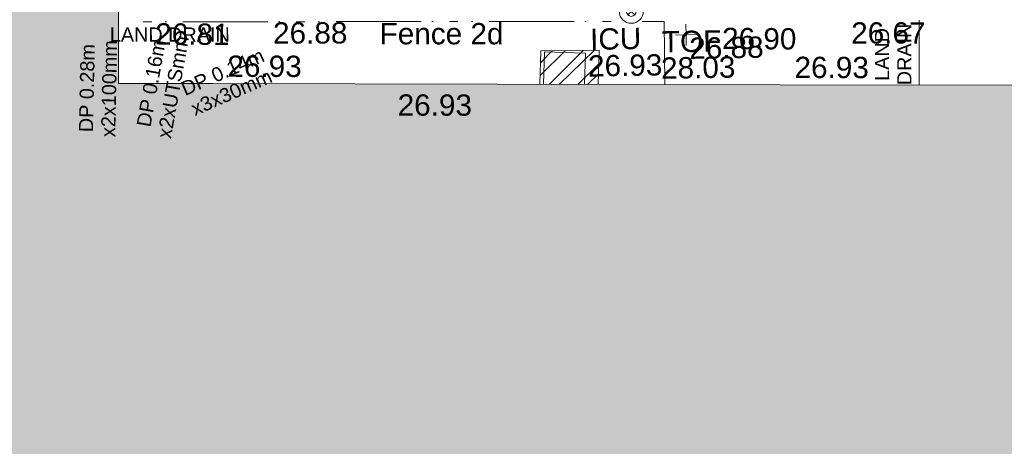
# Model space of a CAD drawing. Header units: millimetres. Extents: x -290717 to 520720, y -88450 to 287762.
# Tile 232 of 256: x 76546 to 93907, y -21134 to -13618. Entities that reach past the tile are written whole.
import ezdxf

# ---------------------------------------------------------------- set-up
doc = ezdxf.new("R2010")
doc.units = ezdxf.units.MM
for name, pattern in [('IMPORT-HIDDEN2 _3_', [4762.5, 3175, -1587.5]), ('IMPORT-UG_DRAINAGE_UNIDENTIFIED_QLB2 _2_', [2700, 1500, -300.0000000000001, 0, -250, 150, -300.0000000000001, 0, -200]), ('IMPORT-UG_ELEC_LV_QLB2 _2_', [2700, 1500, -300.0000000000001, 0, -250, 150, -300.0000000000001, 0, -200]), ('IMPORT-UG_ELEC_STREET LIGHTING_QLB2 _2_', [2700, 1500, -300.0000000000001, 0, -250, 150, -300.0000000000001, 0, -200])]:
    doc.linetypes.add(name, pattern=pattern)
for name, color, linetype, lineweight, true_color in [('00__TOPO__TOP_OF_FENCE_SYMBOL', 7, 'Continuous', 9, 0x666666), ('00_UAV_BUILDING_OUTLINE', 5, 'Continuous', 9, 0x0000ff), ('00_UAV_FENCE_2D', 7, 'Continuous', 9, 0x264c2f), ('00_UAV_LEVEL_SPOT', 7, 'Continuous', 9, 0x666666), ('00_UAV_SERV_IC', 5, 'Continuous', 9, 0x0000ff), ('00_UAV_TOP_OF_FENCE', 6, 'Continuous', 9, 0xff00ff), ('00_UAV_WALL', 7, 'Continuous', 9, 0x7c00a5), ('12333-PUM-2D-U-0001-C01 - Rev2_REVIT IMPORT_dwg', 7, 'Continuous', 9, 0x767676), ('A_RHA_Line', 7, 'Continuous', 9, 0x00a600), ('PUM-CHAMBER EXTENTS', 6, 'IMPORT-HIDDEN2 _3_', 9, 0xff00ff), ('PUM-ELECTRIC-LV-QLB2', 1, 'IMPORT-UG_ELEC_LV_QLB2 _2_', 9, 0xff0000), ('PUM-UNIDENTIFIED-QLB2', 150, 'IMPORT-UG_DRAINAGE_UNIDENTIFIED_QLB2 _2_', 9, 0x007fff)]:
    doc.layers.add(name, color=color, linetype=linetype, lineweight=lineweight, true_color=true_color)
doc.layers.add('A_RHA_Detail', color=7, linetype='Continuous', lineweight=9)
doc.styles.add('Arial_1', font='arial.ttf', dxfattribs={"height": 250})
doc.styles.add('Swis721 Lt BT_2', font='swissl.ttf', dxfattribs={"height": 375})

# ---------------------------------------------------------------- blocks, each defined once
blk = doc.blocks.new('12333-PUM-2D-U-0001-C01 - Rev2_REVIT IMPORT_dwg_MSL_Node_LineworkTOF-2077248-Site Location Plan Existing')
at = {"layer": '00__TOPO__TOP_OF_FENCE_SYMBOL', "color": 254, "true_color": 0xcccccc, "flags": 128}
for points in [[(165.3591892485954, 165.3591892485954), (0, 0), (-165.3591892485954, 165.3591892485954)], [(165.3591892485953, -165.3591892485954), (0, 0), (-165.3591892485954, -165.3591892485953)]]:
    blk.add_lwpolyline(points, dxfattribs=at)
at = {"layer": '00__TOPO__TOP_OF_FENCE_SYMBOL', "color": 254, "true_color": 0xcccccc}
for radius in [562.5594001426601, 233.853208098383]:
    blk.add_circle((0, 0), radius, dxfattribs=at)
blk = doc.blocks.new('12333-PUM-2D-U-0001-C01 - Rev2_REVIT IMPORT_dwg_UAV-2077255-Site Location Plan Existing')
at = {"layer": '00_UAV_LEVEL_SPOT', "color": 254, "true_color": 0xcccccc, "flags": 128}
for points in [[(500.0000000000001, 0), (0, 0), (0, 500.0000000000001)], [(0, -500.0000000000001), (0, 0), (-500.0000000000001, 0)]]:
    blk.add_lwpolyline(points, dxfattribs=at)
blk = doc.blocks.new('12333-PUM-2D-U-0001-C01 - Rev2_REVIT IMPORT_dwg_MGS62954_T2_Galway_ITM_3d_Rev1-2077680-Site Location Plan Existing')
at = {"layer": '00_UAV_SERV_IC', "color": 254, "true_color": 0xcccccc}
blk.add_line((533987471.6987049, 725539172.0603517), (533987497.7725, 725539743.3135002), dxfattribs=at)
at = {"layer": '00_UAV_SERV_IC', "color": 254, "true_color": 0xcccccc, "flags": 128}
blk.add_lwpolyline([(533987497.7725, 725539743.3135002), (533988220.7725, 725539710.3135002), (533988195.5590028, 725539157.9086946)], dxfattribs=at)
at = {"xscale": 0.375, "yscale": 0.375, "zscale": 0.375}
for name, p in [('12333-PUM-2D-U-0001-C01 - Rev2_REVIT IMPORT_dwg_MSL_Node_LineworkTOF-2077248-Site Location Plan Existing', (533989041.6297414, 725540430.1205008)), ('12333-PUM-2D-U-0001-C01 - Rev2_REVIT IMPORT_dwg_UAV-2077255-Site Location Plan Existing', (533990000, 725540000.0000001))]:
    blk.add_blockref(name, p, dxfattribs=at)
at = {"layer": '00_UAV_BUILDING_OUTLINE', "color": 251, "true_color": 0x666666, "char_height": 375, "width": 1495.902363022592, "attachment_point": 1, "line_spacing_factor": 1.005061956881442, "style": 'Swis721 Lt BT_2'}
for insert, rotation in [((533981907.4861498, 725539776.1663946), 358.87999528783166), ((533991905.5756339, 725539580.7011446), 358.8799952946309), ((533984896.8500317, 725539039.8381001), 358.87999528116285)]:
    blk.add_mtext('26.93', dxfattribs=dict(at, insert=insert, rotation=rotation))
at = {"layer": '00_UAV_FENCE_2D', "color": 251, "true_color": 0x666666, "insert": (533984600.5693158, 725540301.9634333), "char_height": 375, "width": 2545.408465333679, "attachment_point": 1, "rotation": 358.9955927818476, "line_spacing_factor": 1.005061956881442, "style": 'Swis721 Lt BT_2'}
blk.add_mtext('Fence 2d', dxfattribs=at)
at = {"layer": '00_UAV_LEVEL_SPOT', "insert": (533990051.8765643, 725539949.1441547), "char_height": 375, "width": 1495.902363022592, "attachment_point": 1, "line_spacing_factor": 1.005061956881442, "style": 'Swis721 Lt BT_2'}
blk.add_mtext('26.88', dxfattribs=at)
at = {"layer": '00_UAV_SERV_IC', "color": 251, "true_color": 0x666666, "char_height": 375, "attachment_point": 1, "line_spacing_factor": 1.005061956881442, "style": 'Swis721 Lt BT_2'}
for s, insert, width in [('ICU', (533988306.1604956, 725540138.2305974), 1021.012723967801), ('26.93', (533988261.332345, 725539667.8515965), 1495.902363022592)]:
    blk.add_mtext(s, dxfattribs=dict(at, insert=insert, width=width))
at = {"layer": '00_UAV_TOP_OF_FENCE', "color": 251, "true_color": 0x666666, "char_height": 375, "attachment_point": 1, "line_spacing_factor": 1.005061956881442, "style": 'Swis721 Lt BT_2'}
for s, insert, width in [('TOF', (533989571.0139553, 725540070.6518955), 1163.479615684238), ('28.03', (533989548.5903136, 725539607.2751907), 1495.902363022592)]:
    blk.add_mtext(s, dxfattribs=dict(at, insert=insert, width=width))
at = {"layer": '00_UAV_WALL', "color": 251, "true_color": 0x666666, "char_height": 375, "width": 1495.902363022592, "attachment_point": 1, "line_spacing_factor": 1.005061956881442, "style": 'Swis721 Lt BT_2'}
for s, insert, rotation in [('26.81', (533980645.4483305, 725540368.1921638), 358.54978370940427), ('26.88', (533982722.003493, 725540347.6231337), 359.06387775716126), ('26.67', (533992914.7887106, 725540169.9686434), 359.00311352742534), ('26.90', (533990638.0576969, 725540112.954215), 358.6288202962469)]:
    blk.add_mtext(s, dxfattribs=dict(at, insert=insert, rotation=rotation))
blk = doc.blocks.new('12333-PUM-2D-U-0001-C01 - Rev2_REVIT IMPORT_dwg-1620468-Site Location Plan Existing')
at = {"layer": 'PUM-CHAMBER EXTENTS', "true_color": 0xffaaff}
h = blk.add_hatch(dxfattribs=at)
h.set_pattern_fill('FP_3', color=211, style=0, pattern_type=2)
h.set_pattern_definition([(45, (-533641079.65, -725615854.3560001), (-265.1650429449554, 265.1650429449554), []), (45, (-533640902.873, -725615854.3560001), (-265.1650429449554, 265.1650429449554), [])])
h.paths.add_polyline_path([(347353.6564959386, -76701.09550657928), (347381.3501528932, -76100.35617870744), (346353.3501528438, -76093.3561786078), (346326.2597453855, -76681.00963287)])
at = {"layer": 'PUM-CHAMBER EXTENTS', "color": 211, "linetype": 'Continuous', "true_color": 0xffaaff}
blk.add_line((346326.2597453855, -76681.00963287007), (346353.3501528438, -76093.3561786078), dxfattribs=at)
at = {"layer": 'PUM-CHAMBER EXTENTS', "color": 211, "linetype": 'Continuous', "true_color": 0xffaaff, "flags": 128}
blk.add_lwpolyline([(346353.3501528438, -76093.3561786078), (347381.3501528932, -76100.35617870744), (347353.6564959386, -76701.09550657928)], dxfattribs=at)
at = {"layer": 'PUM-UNIDENTIFIED-QLB2', "color": 141, "true_color": 0xaad4ff}
blk.add_line((353015.1865374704, -76811.77989151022), (353032.3501528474, -75668.35617867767), dxfattribs=at)
at = {"layer": 'PUM-UNIDENTIFIED-QLB2', "color": 141, "true_color": 0xaad4ff, "flags": 128}
blk.add_lwpolyline([(348530.1722467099, -76724.09669552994), (348540.3501528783, -75612.35617869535), (338918.0328964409, -75450.33769512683)], dxfattribs=at)
blk.add_blockref('12333-PUM-2D-U-0001-C01 - Rev2_REVIT IMPORT_dwg_MGS62954_T2_Galway_ITM_3d_Rev1-2077680-Site Location Plan Existing', (-533641079.6498471, -725615854.3561786))
at = {"layer": 'PUM-ELECTRIC-LV-QLB2', "char_height": 250, "attachment_point": 2, "line_spacing_factor": 0.9417779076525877, "style": 'Arial_1'}
for s, insert, width, rotation in [('DP 0.28m\\Px2x100mm', (338214.3577494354, -76604.35511049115), 2038.461589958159, 87.80292462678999), ('DP 0.16m\\Px2xUTSmm', (339350.5278535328, -76517.23588141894), 2173.134728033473, 78.95101627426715), ('DP 0.14m\\Px3x30mm', (340689.2206727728, -76250.65974811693), 1848.69489539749, 22.61080346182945)]:
    blk.add_mtext(s, dxfattribs=dict(at, insert=insert, width=width, rotation=rotation))
at = {"layer": 'PUM-UNIDENTIFIED-QLB2', "char_height": 250, "attachment_point": 2, "line_spacing_factor": 0.9417779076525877, "style": 'Arial_1'}
for s, insert, width, rotation in [('LAND DRAIN', (339820.5447027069, -75565.92096049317), 2522.060585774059, 359.03535729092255), ('LAND\\PDRAIN', (352243.9865786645, -76259.29515308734), 1294.698577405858, 89.14001357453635)]:
    blk.add_mtext(s, dxfattribs=dict(at, insert=insert, width=width, rotation=rotation))

msp = doc.modelspace()

# ---------------------------------------------------------------- hatches: boundary and pattern name
at = {"layer": 'A_RHA_Detail', "true_color": 0xc0c0c0}
h = msp.add_hatch(color=9, dxfattribs=at)
h.paths.add_polyline_path([(-80880.60083898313, -68502.79057078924), (-80400.86592458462, -68483.4150911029), (-80400.86592458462, -62984.64684182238), (-24474.85765180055, -63009.32043784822), (-24456.14471274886, -50840.30023854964), (-36622.55041054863, -50831.65104346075), (-36622.5504104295, -44228.57792609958), (-50959.05265825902, -44213.68205212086), (-50959.05265825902, -42573.78171509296), (-54563.93258049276, -42571.21897729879), (-54565.69773355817, -45054.17447471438), (-92408.82109324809, -45027.27149617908), (-92411.78875845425, -49201.74309219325), (-100061.9988811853, -49201.74309219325), (-100052.221444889, -64852.82557835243), (-86120.90825231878, -64852.82557835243), (-86092.16626519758, -62957.90041523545), (-84861.10047611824, -62957.90041520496), (-84854.79054275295, -68240.10973718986), (-80870.60226895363, -68240.10973718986)])
h.paths.add_polyline_path([(-137238.9269955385, -68461.93840922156), (-132719.7426408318, -68433.06336920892), (-132847.0731201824, -62850.0428228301), (-130454.6837966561, -62916.63108081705), (-130498.2830220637, -61355.8539363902), (-117581.136331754, -61423.42893434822), (-117492.3908565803, -49183.91309186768), (-125136.5200282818, -49178.47881939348), (-125133.5727033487, -45032.61887132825), (-163007.1824077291, -45005.69421944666), (-163007.1824077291, -44090.29634113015), (-163123.8521375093, -44090.21339942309), (-163122.6389897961, -42383.751842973), (-166563.8543420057, -42383.75184295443), (-166565.0349082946, -44044.3982420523), (-193158.4656786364, -44025.49275802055), (-193195.152889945, -62863.6565097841), (-137269.7106414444, -62916.63108078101), (-137254.3708868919, -65679.90523788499)])
h.paths.add_polyline_path([(120310.9497607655, -32334.2823016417), (120312.4652266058, -31610.73011961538), (133451.2244789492, -31638.24899384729), (133469.2230092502, -19717.98315777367), (121295.7536929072, -19692.48606427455), (121319.8434528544, -8190.941560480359), (112277.0825929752, -8172.001674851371), (112263.1769726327, -14811.12345451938), (78285.85310969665, -14739.95861435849), (78292.82277619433, -8167.077575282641), (76545.55099677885, -8163.40371230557), (69355.76844230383, -8152.931592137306), (69353.66597202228, -9156.746357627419), (68372.60878942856, -9154.691552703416), (68372.60878942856, -13705.52853212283), (69333.72334743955, -13707.54156767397), (69325.07112544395, -16249.53369225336), (66623.4489111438, -16249.53369225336), (66619.79243932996, -17995.29925522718), (65989.07757491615, -17995.29925522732), (65985.44262769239, -19730.78799479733), (57152.23993372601, -19712.28702423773), (57127.42535098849, -31559.89461998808), (70277.87165423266, -31587.43801817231), (70277.87165428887, -32271.74147154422), (78263.96947906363, -32285.12944888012), (78266.62669288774, -31019.79372153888), (112335.8856506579, -31091.15111856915), (112335.8856506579, -32317.57330550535), (119781.4233959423, -32333.17321910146)])
h.paths.add_polyline_path([(7503.71740934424, -1791.43926322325), (15482.43097389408, -674.0213230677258), (15484.0826184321, 148.1327206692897), (56188.28042539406, 205.5276654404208), (56155.8432600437, 14338.31663138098), (18016.62665932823, 14236.4814953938), (17967.9025208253, 34313.18372075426), (21727.10644861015, 34324.06926249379), (21708.9097307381, 40608.10218319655), (18009.66447156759, 40608.10218325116), (17995.54603703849, 45483.75063445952), (9770.084212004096, 45420.63294734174), (3966.216019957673, 45443.14492469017), (3984.771235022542, 14176.56786831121), (1023.062455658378, 14176.56786840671), (-276.5134647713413, 14190.52623465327), (-231.6790044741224, 5976.811441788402), (-226.4491536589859, 193.7444677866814), (1220.250839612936, 179.5999159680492), (7477.609307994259, 143.2867556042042), (7488.638446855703, -674.0213230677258)])
h.paths.add_polyline_path([(77755.59663317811, 53.47451145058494), (77729.51881611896, 1699.844979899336), (94464.47132486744, 1659.976083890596), (94606.37913471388, 17991.39023626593), (88810.41901146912, 18015.03260816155), (88799.89418497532, 14436.74271609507), (69413.88950349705, 14457.87738898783), (69377.35724448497, 99.62816357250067), (70760.85642036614, 92.0068082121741)])
h.paths.add_polyline_path([(61252.12079698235, 46453.95617369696), (105774.7348988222, 46472.68783510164), (105768.2642197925, 61852.61234310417), (92285.13876306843, 61852.61234310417), (92308.59670397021, 65784.30757142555), (96107.46680002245, 65767.6044524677), (96059.6808111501, 75209.20847378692), (101084.8427276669, 75071.88872768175), (104988.0046543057, 74765.36560410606), (108403.6894220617, 74363.84089439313), (112009.2703903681, 73787.25420864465), (115645.3524814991, 73049.69667210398), (116890.8108050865, 72761.69136255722), (120208.9929832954, 71893.18353872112), (120865.241739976, 71703.68487155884), (124135.6329505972, 70669.67317909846), (127435.6253142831, 69480.50055823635), (127820.4368655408, 69394.93141813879), (128274.3081769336, 69331.69585757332), (128731.879114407, 69306.66104520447), (129189.9401456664, 69320.00258265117), (129645.2782985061, 69371.62688830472), (130094.6997111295, 69461.17185607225), (130535.0520071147, 69588.00939078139), (130963.2464342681, 69751.2498188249), (131376.279516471, 69949.74812593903), (131771.254123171, 70182.11198906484), (132162.5575600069, 70460.54046602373), (132496.0921582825, 70741.69081117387), (132820.8713676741, 71064.98072578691), (133117.4593294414, 71414.31364276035), (133383.77568926, 71787.23923958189), (133616.5473239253, 72178.53728446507), (133817.1647262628, 72590.54524901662), (133982.6025969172, 73017.89547517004), (134111.7005086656, 73457.59040804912), (134203.5529320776, 73906.545904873), (134257.5155882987, 74361.61286220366), (134272.5462649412, 74819.59931534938), (134250.5259874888, 75277.29281749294), (134189.6227572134, 75731.48297750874), (134090.9274700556, 76178.98397761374), (133955.1324028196, 76616.65691996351), (133783.1900598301, 77041.4318434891), (133576.3064937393, 77450.3292564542), (133335.9328436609, 77840.48103831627), (133063.7551572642, 78209.15055536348), (132761.6825665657, 78553.75185442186), (132431.8338935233, 78871.86780505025), (132076.5227904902, 79161.26705200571), (131698.2415079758, 79419.91966864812), (131299.6434187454, 79646.01139199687), (131093.5942456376, 79746.34209763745), (132146.0467355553, 83110.22226149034), (122787.763295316, 86282.54285521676), (121604.3555410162, 82800.35918872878), (117095.9864226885, 83870.84033788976), (116841.9598400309, 83526.35449576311), (116120.5435466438, 91221.9361197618), (110237.7341284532, 91274.27491024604), (110194.3680786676, 90435.39030217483), (104988.0046543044, 90486.49901569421), (104973.2761846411, 94309.82427956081), (103746.1314668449, 94309.82427962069), (103839.9937121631, 122852.1474272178), (96365.09202303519, 122931.9599471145), (96350.3400238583, 123952.416858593), (104555.5505249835, 123902.1925258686), (104607.3234457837, 120248.5396157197), (125502.5015002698, 120134.193340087), (125662.0200253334, 137657.3796883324), (114479.5865733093, 137699.2256881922), (114382.3062641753, 129149.9458158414), (104644.1590035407, 129187.997507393), (104577.9931702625, 126217.3903165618), (101184.4926405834, 126159.1566967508), (101264.6166812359, 135959.2655565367), (89967.23177303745, 135988.8856164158), (89927.63362986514, 125823.6463181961), (93630.53562299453, 125840.7948842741), (93580.6568888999, 122931.9599471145), (88697.38835373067, 122904.7310127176), (88679.38989541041, 95739.0914377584), (86378.25848993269, 95739.0914377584), (86378.18187189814, 96178.10083375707), (83279.5074328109, 96200.92083330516), (83273.62493422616, 95735.74732136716), (70169.67509616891, 95733.22421950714), (70166.2684274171, 96272.07409350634), (66674.99731291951, 96257.14073659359), (66654.74538556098, 95755.71092140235), (65784.77231076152, 95755.71092140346), (65887.65094981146, 117470.6305650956), (53473.34271625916, 117487.9046429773), (53434.44066306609, 98570.4634906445), (40649.41626913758, 98570.46349066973), (40610.16711556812, 94406.01479082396), (38853.82372865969, 94410.36303444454), (38848.65589191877, 89463.65332732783), (40612.46601909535, 89518.45976927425), (40665.38257359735, 86257.73741131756), (38372.19584673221, 86305.7230928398), (38369.79373532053, 76901.0507917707), (50937.95125076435, 76944.40198877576), (50922.88567283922, 74598.78180893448), (56484.90611318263, 74588.85093774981), (56484.9061131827, 75194.85181998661), (92465.40372273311, 75233.02581663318), (92645.92783659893, 71766.64845097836), (89810.5550181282, 69362.83965827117), (85313.16173971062, 69360.94750424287), (85313.16173971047, 66907.40508090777), (75210.14498260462, 66903.15451592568), (75210.14498260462, 63815.70944554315), (70819.40014306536, 63815.70999204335), (70819.21601502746, 64253.35708063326), (69456.8341568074, 64253.35708063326), (69455.71957374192, 66901.99623168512), (61303.3285675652, 66898.56680686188), (61304.56054652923, 63970.32021231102), (70500.41048205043, 63970.32021223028), (70500.40885431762, 61852.59006210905), (61245.64388480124, 61848.69637492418), (61252.12079698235, 46455.07044720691)])
h.paths.add_polyline_path([(-17153.16561239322, 48569.32684293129), (-17153.16561227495, 60770.38083690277), (-29362.88357762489, 60774.7042869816), (-29362.88357762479, 67399.20394583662), (-43507.25361058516, 67405.01911302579), (-43488.53133082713, 69093.07334179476), (-45766.41866234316, 69109.32868391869), (-45794.34620035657, 67405.01911302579), (-47272.11273197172, 67404.21245453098), (-47272.44887636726, 66454.91798912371), (-86004.56386335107, 66468.6329952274), (-86006.66970790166, 60521.58362724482), (-92662.8772251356, 60521.58362724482), (-92666.53762789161, 50184.35611936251), (-79752.016597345, 50179.78302554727), (-79752.016597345, 48591.49323813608), (-17157.71631240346, 48569.32845421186)])
h.paths.add_polyline_path([(-201056.4185879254, 48628.75479108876), (-138377.9751621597, 48634.64535782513), (-138377.9751621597, 50133.28202330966), (-125467.710581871, 50134.49533928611), (-125468.6909603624, 60566.19036866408), (-132186.8595615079, 60565.86652591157), (-132187.4203588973, 66533.01978768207), (-170643.3098734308, 66805.61809689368), (-170643.3098732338, 67738.78475851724), (-200340.0100486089, 67488.93693767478), (-200348.7175167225, 60827.7802510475), (-201057.5650552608, 60827.71357562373), (-201056.6510294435, 51102.0431337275)])
h.paths.add_polyline_path([(-240051.5126725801, 54769.1949116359), (-239444.4902595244, 54811.10754483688), (-239186.5396225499, 54841.92927608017), (-238764.8191578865, 54940.98166103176), (-238382.4735933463, 55122.46891391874), (-237990.3402229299, 55354.87497237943), (-237269.2031026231, 55936.21514997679), (-237030.2712443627, 56228.66101920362), (-236793.0039600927, 56569.31473977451), (-236554.5880579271, 57004.26389721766), (-236432.7219585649, 57267.46508911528), (-236300.0815274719, 57753.26239002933), (-236250.7285154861, 58017.17885687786), (-236235.6490610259, 58516.21786795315), (-236233.2538430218, 58987.85640057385), (-236213.702979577, 59823.48083772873), (-236363.8287856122, 59820.8603820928), (-236634.0279869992, 60698.06075831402), (-236391.9547756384, 61432.1972634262), (-236225.4740089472, 61435.10319604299), (-236201.6036570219, 62637.68779599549), (-232563.5271750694, 62639.28734435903), (-232563.5271750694, 63049.03842407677), (-232732.1945866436, 63049.15302221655), (-232860.1521278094, 63457.9589027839), (-232731.6068089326, 63914.24862701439), (-232560.8209657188, 63914.24862701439), (-232521.9864006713, 70597.99604498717), (-240628.6947850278, 70598.85496274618), (-240629.7923196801, 72350.98321581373), (-246412.6011213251, 72347.36085937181), (-246412.6011213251, 70616.45923939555), (-254449.5805725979, 70618.60952619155), (-254454.637144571, 70754.06491724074), (-254469.7140363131, 73191.6627625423), (-263883.2532625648, 73267.83063692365), (-263902.4181505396, 68260.74348557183), (-263714.8217520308, 68259.82096576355), (-263552.9672900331, 67819.6543439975), (-263719.0883117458, 67392.20684197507), (-263913.629869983, 67392.20684288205), (-263956.7001914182, 58633.76423459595), (-260181.1963171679, 58611.22607638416), (-260192.3146984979, 56354.25111578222), (-257184.684388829, 56339.46086010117), (-257213.4419958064, 57092.93866025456), (-257338.5163846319, 57093.27331227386), (-257471.0109295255, 57531.7457231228), (-257338.5163845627, 58062.22513700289), (-257203.4956297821, 58064.06881293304), (-257173.5751889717, 58598.54056827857), (-256478.2273617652, 58575.27357918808), (-256478.2273617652, 58788.51859477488), (-256013.0091299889, 58911.92701537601), (-255397.0786589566, 58780.99767608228), (-255397.0786664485, 58595.98242230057), (-243809.8853614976, 58585.92793205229), (-243805.3570672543, 58352.04527760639), (-243740.9394682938, 57884.52572396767), (-243619.083060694, 57421.84877501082), (-243424.3877541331, 56943.65915328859), (-243247.1437899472, 56608.24157716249), (-243003.0710577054, 56249.99021479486), (-242732.2093200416, 55932.75703086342), (-242371.7230179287, 55603.12658814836), (-242141.2551255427, 55424.88676771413), (-241804.9643038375, 55216.88439829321), (-241529.464082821, 55077.02869058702), (-241100.6275144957, 54917.18295005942), (-240836.2134980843, 54840.82833179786), (-240453.4486196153, 54788.6078413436), (-240203.3756532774, 54776.52967577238)])
h.paths.add_polyline_path([(40276.69022620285, 59895.3641775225), (40328.62676026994, 69196.9439153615), (36588.99968782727, 69217.82459101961), (36619.46637569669, 74674.25962431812), (32264.36460075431, 74687.02318924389), (32233.48293864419, 69156.26826309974), (11916.69390488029, 69269.70959690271), (11966.66200108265, 78218.75165977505), (29087.50901742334, 78123.15526811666), (29143.44567202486, 88141.13700481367), (15719.34879623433, 88216.09212957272), (15732.60379610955, 90589.99788900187), (4594.294101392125, 90652.19003492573), (4525.129359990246, 78265.12250452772), (10096.76365550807, 78234.01258734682), (10077.43887221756, 74773.03821913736), (4547.641142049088, 74803.91453678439), (4465.579974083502, 60107.16002351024), (19125.89094757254, 60025.30234268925), (19139.86249371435, 62527.53804648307), (31738.59196305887, 62457.19146407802), (31724.55430855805, 59943.11609818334), (38369.79364222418, 59906.01157297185)])
h.paths.add_polyline_path([(-246083.0241259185, 72334.29150213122), (-246083.0594797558, 72334.30275087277), (-246208.2905500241, 72334.29150213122)])
h.paths.add_polyline_path([(-114575.3004830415, 112178.0758696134), (-114575.3246436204, 112178.0758696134), (-114707.2752166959, 115801.5811617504)])
h.paths.add_polyline_path([(-154699.9178766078, 101760.4080976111), (-114382.0503338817, 101776.0542915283), (-114382.0503338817, 106926.936016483), (-113755.641395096, 106927.1791078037), (-113757.5507412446, 111847.2721532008), (-114431.6837526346, 111847.2721532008), (-114431.8098651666, 112178.075869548), (-114575.3004830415, 112178.0758696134), (-114578.9984943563, 121707.2390834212), (-123056.9849702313, 121707.2390834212), (-123068.8201032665, 156452.7036899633), (-119381.2340625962, 156454.1347343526), (-119381.2340625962, 160165.8603541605), (-115501.031452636, 160167.3661472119), (-115503.3750945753, 166206.5793118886), (-132411.7987151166, 166599.6604729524), (-132411.8243306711, 166665.6603411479), (-135275.0124468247, 166664.5489553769), (-135275.0124468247, 166628.1883102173), (-135911.3205077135, 166628.1944503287), (-135911.3479256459, 166352.1604668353), (-152521.1633846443, 166345.7145607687), (-152518.3680955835, 159142.6836790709), (-150699.3133726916, 159117.9265656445), (-150755.6690356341, 122560.6912032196), (-151059.2005266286, 122560.6912032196), (-151061.0981347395, 121302.4374931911), (-154138.3148337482, 121372.6012653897), (-154138.3148337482, 121865.183451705), (-154704.3888425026, 121867.2611370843), (-154688.5451973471, 119352.3937021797), (-154745.5933227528, 119352.3715636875), (-154745.5763474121, 118722.1532660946), (-160794.1544526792, 118748.744283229), (-160794.1544527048, 119410.5425977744), (-163852.1622693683, 119422.408321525), (-163855.0715294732, 118762.2003111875), (-167568.6765459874, 118778.5256058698), (-166634.6619849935, 124395.1277019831), (-166843.6206842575, 124471.2090400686), (-167568.6765459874, 124707.6250904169), (-168028.2173235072, 124841.3808643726), (-168630.5006276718, 124991.3056740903), (-169238.2056070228, 125117.4693074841), (-169850.3952285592, 125219.6772877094), (-170466.1255403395, 125297.7720169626), (-171089.1102599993, 125351.8553033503), (-171704.4065937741, 125381.1774254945), (-172325.0479971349, 125386.3595015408), (-172782.2248668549, 125374.5832363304), (-173401.7764236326, 125337.4554476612), (-174019.3926983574, 125276.0328036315), (-174634.1213722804, 125190.4100127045), (-175245.0145766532, 125080.7190996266), (-176047.1958093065, 124895.7675261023), (-176665.4852587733, 124724.7228134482), (-177045.3001228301, 124609.1129151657), (-177631.5127793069, 124405.2077276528), (-176665.4852586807, 118818.5158793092), (-177558.9402083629, 118822.4435769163), (-177662.2853368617, 125263.4341236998), (-176365.3912352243, 126542.9270807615), (-159462.2970490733, 126319.9103917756), (-157057.7396790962, 128609.0850976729), (-157060.6673204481, 136153.1661957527), (-158638.8016610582, 137740.2441626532), (-159352.3735831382, 137740.2441626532), (-161634.4140635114, 140201.1078539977), (-168727.9404946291, 140256.8191147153), (-171035.0401162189, 137942.884730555), (-174184.1459014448, 137942.884730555), (-176460.1168228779, 140292.2858551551), (-177341.68569345, 140292.285855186), (-177341.7114445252, 140358.4281613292), (-183428.5803825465, 140356.0660244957), (-185921.6385984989, 137917.4639097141), (-185921.6385985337, 131757.309115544), (-186906.8767412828, 131756.9267734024), (-187725.3914540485, 130809.9989183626), (-187724.0588902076, 127376.1828149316), (-186481.0281350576, 126304.557648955), (-186479.4846755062, 122327.2959175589), (-185176.2828158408, 121059.4673825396), (-180304.1129154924, 121059.4673825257), (-180304.1136492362, 118802.0484409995), (-193555.3706955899, 118802.0484409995), (-193555.3686998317, 133117.8341649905), (-192593.6442938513, 133118.2073819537), (-192593.6442938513, 134200.8158367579), (-192224.6284783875, 134200.9592041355), (-192225.5653014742, 136615.0101267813), (-192595.0012461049, 136615.0101267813), (-192595.4357332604, 137734.4745166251), (-193589.2709668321, 137734.4746851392), (-193589.2685988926, 147474.5705834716), (-193163.2062206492, 147492.8644728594), (-192606.8095195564, 147551.4951472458), (-192359.9383250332, 147589.5931622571), (-192199.8207947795, 147616.5827293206), (-191882.7548926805, 147682.9245600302), (-191568.5380071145, 147761.6632019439), (-191020.2573150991, 147932.4221712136), (-190950.5841382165, 147955.8263236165), (-190647.7999969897, 148070.951423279), (-190349.769078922, 148197.8750093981), (-190056.9509284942, 148336.4013817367), (-189769.7970512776, 148486.316942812), (-189375.4954991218, 148717.2624196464), (-189132.9060261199, 148873.2749095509), (-188867.5421091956, 149059.0543930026), (-188609.6764469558, 149255.1087866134), (-188354.9814056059, 149465.3525772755), (-188079.6339208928, 149713.8792482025), (-187884.9836199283, 149901.8220103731), (-187538.2510284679, 150274.4802367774), (-187446.2998447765, 150378.396083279), (-187241.3270201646, 150629.2310214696), (-187046.3599558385, 150887.9197697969), (-186861.699277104, 151154.0634500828), (-186546.1373636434, 151669.8298752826), (-186524.4196769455, 151707.063245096), (-163675.289831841, 151669.8298752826), (-163687.5843044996, 148134.0767945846), (-157303.6541541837, 148136.4921063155), (-157303.6541541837, 155759.9150161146), (-157557.4317586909, 155765.0384228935), (-157555.9168973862, 166678.0466575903), (-187009.2021991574, 166699.7464767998), (-187013.0952111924, 162054.4009359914), (-188707.1775469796, 162044.5925187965), (-188705.9961893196, 155021.5333641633), (-188737.9999316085, 154650.5326603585), (-188799.0133970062, 154283.1866125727), (-188857.2045401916, 154035.4341107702), (-188966.1106131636, 153679.3368924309), (-189102.6200311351, 153332.8820747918), (-189265.8911677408, 152998.2056672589), (-189454.9174010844, 152677.3710606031), (-189645.2484685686, 152421.322012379), (-189916.9563410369, 152104.2450531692), (-190212.7041973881, 151809.4634871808), (-190530.6686598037, 151538.7947475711), (-190868.889367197, 151293.9075915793), (-191225.2810786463, 151076.3118324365), (-191597.6465194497, 150887.3490190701), (-192092.8415776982, 150682.5621956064), (-192485.2937347, 150569.6612301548), (-192903.8930807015, 150482.2408890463), (-193187.215491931, 150440.8868273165), (-193594.1866364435, 150407.1257787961), (-193594.5953882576, 151459.989522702), (-205369.2399268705, 151455.4201248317), (-205354.452352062, 113350.0822379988), (-207187.1580384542, 113349.3709450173), (-207184.3024929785, 105991.0636522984), (-205312.8709512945, 105991.0636522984), (-205311.2365670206, 101769.6553082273), (-175488.645120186, 101781.2285901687), (-175488.645120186, 110889.6985621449), (-154703.462766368, 110897.5679794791), (-154700.5193329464, 103310.2697088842)])
h.paths.add_polyline_path([(193735.9435692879, 113047.8274775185), (208865.0938716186, 114991.026643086), (208976.1154122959, 114126.6471161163), (216447.8967330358, 115086.3281915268), (216038.7305308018, 118271.970241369), (232648.5073383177, 120405.3421627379), (233425.9936153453, 114352.0734369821), (240632.2017567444, 115277.6440986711), (239854.8412683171, 121329.9334728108), (256406.8682407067, 123455.8879629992), (257091.7572256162, 118089.1198988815), (264572.287122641, 119040.8180953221), (261877.8350554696, 138524.7609215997), (259178.7147038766, 138221.6086023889), (259197.3483654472, 137439.0084132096), (254686.1480587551, 136897.0007613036), (255412.6810205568, 131314.8303174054), (240852.7447965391, 129522.4514055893), (239771.0426540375, 137918.8519126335), (240649.582243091, 138010.1984551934), (240062.3063116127, 142776.6750342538), (239165.7694641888, 142685.0143484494), (237630.9646614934, 151018.3171733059), (266172.8791088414, 154560.7889781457), (271297.187694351, 142612.4006970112), (276531.7397502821, 144861.0987145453), (274941.5029779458, 148527.903728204), (302074.530765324, 160134.9084326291), (300215.9323773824, 164320.1841173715), (301528.161327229, 164907.0997990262), (300405.1237791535, 167477.8916353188), (299016.6944531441, 166945.7181825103), (295626.7488506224, 174518.7544287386), (294333.0289184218, 177537.1551681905), (287288.847594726, 174518.7544287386), (289427.6893504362, 169661.0163464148), (272956.7816584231, 162557.1203578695), (271943.2187786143, 164897.4305293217), (267016.3118217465, 162764.0369715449), (268502.3094164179, 159357.043014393), (265200.4029571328, 157946.4096681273), (226856.4166955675, 153146.7821791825), (227510.3041274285, 148852.0205335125), (228280.9873164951, 141179.0007484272), (227302.3544112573, 141050.2812999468), (227895.3788231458, 136433.1758633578), (228748.5501749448, 136523.8855003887), (229602.307730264, 128023.7667641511), (217691.2359889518, 126493.8999679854), (217642.3600127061, 126874.4332670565), (215138.5007311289, 126552.8357430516), (215194.9980427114, 126112.9650749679), (215015.6132225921, 126089.9247571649), (214840.967257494, 127449.6644606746), (192258.7012018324, 124549.1816390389), (193486.3576426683, 114991.026643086)])
h.paths.add_polyline_path([(-78076.24179098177, 117605.518872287), (-78076.23951907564, 117610.0871212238), (-78070.31812256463, 129485.733079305), (-74723.15926546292, 129478.3852560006), (-74723.15926546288, 125435.7860625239), (-48015.64546089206, 125380.0246061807), (-47996.55031653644, 135872.5822179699), (-61198.159180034, 135901.5630078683), (-74714.72264147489, 135923.5088764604), (-74723.62876031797, 131865.2975510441), (-78070.31812256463, 131872.6421692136), (-78062.97909490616, 149549.768943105), (-58292.26570494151, 149541.5607197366), (-58292.26570494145, 148946.2407608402), (-37707.70924049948, 148937.6946534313), (-37707.70924049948, 159740.0690313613), (-44148.26955758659, 159742.7429641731), (-44148.26955758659, 162961.3319175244), (-49829.95437586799, 162961.3319175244), (-49830.92144141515, 160632.0129326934), (-78494.0902662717, 160643.9130440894), (-78494.0902662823, 161615.1537737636), (-78739.22585210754, 161615.2555472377), (-78691.79195364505, 168187.9195488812), (-90844.5764503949, 168126.8149080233), (-90962.52567696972, 152686.7636278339), (-89064.97866810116, 152685.97582136), (-89079.54115383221, 117610.0871212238), (-78374.80210165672, 117605.6428258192)])
h.paths.add_polyline_path([(69254.82576126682, 129235.9722870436), (69259.97086178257, 136167.7892474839), (86068.0992678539, 136131.0235193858), (86008.66431381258, 164703.3084147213), (58789.63167882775, 164723.5115811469), (58789.63167882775, 170119.2062865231), (54460.16324890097, 170122.4198087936), (54457.21717773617, 166153.2792453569), (47042.21516498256, 166158.7829869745), (47041.10931533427, 164668.9097040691), (39173.27935198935, 164674.7495545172), (39172.83712618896, 164078.9539098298), (17014.87910992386, 164095.400525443), (17002.38841206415, 147267.1142245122), (12659.63471563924, 147267.1142245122), (12653.6008753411, 139137.9291796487), (17031.41608901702, 139134.6797717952), (17024.58791744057, 129935.3194463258), (39191.34773726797, 129918.8662983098), (39191.34773726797, 129258.2867272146), (69014.0340609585, 129236.1510132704)])
h.paths.add_polyline_path([(39265.62356917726, 139467.8223435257), (33050.91021530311, 139484.1586867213), (33087.56357182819, 153427.9220784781), (39277.60130890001, 153411.6505991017), (39277.60130890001, 152830.3127277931), (43058.29603858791, 152820.3745823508), (43024.83899408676, 140092.5601633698), (39267.2657899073, 140092.5601633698)])
h.paths.add_polyline_path([(1979.548949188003, 189123.2414339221), (18699.10403225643, 189180.0465563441), (18678.46874727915, 195253.6675675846), (24349.02704558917, 195272.9334349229), (24334.96888369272, 199550.7690689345), (28829.78348971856, 199566.0403168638), (28798.35772162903, 208815.6446465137), (24334.94961552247, 208806.1514042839), (24333.90624838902, 209113.2475694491), (16811.59093053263, 209087.6902915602), (16806.58456496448, 208843.590909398), (6772.293057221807, 208809.4991440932), (6797.166076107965, 201488.5780549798), (-8471.058649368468, 201436.7038403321), (-8471.058649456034, 200429.0172029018), (-11856.09020773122, 200417.5164702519), (-11823.72827012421, 190892.3684139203), (-7614.729360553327, 190904.9356358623), (-7614.729360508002, 190170.8290169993), (-4608.619189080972, 190169.2993656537), (-4608.238782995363, 190916.8832264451), (1973.379031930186, 190939.2444093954), (1977.122761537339, 189837.3456606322)])
h.paths.add_polyline_path([(-20506.2213294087, 190640.028646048), (-20122.28942212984, 206347.1214480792), (-41550.34215554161, 207015.255795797), (-41462.26177905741, 210449.6195896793), (-31391.41053375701, 210152.0276719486), (-31078.64493158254, 223862.574366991), (-44305.08575746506, 224230.797228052), (-44490.79956595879, 211865.5542346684), (-47510.12209651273, 211942.9901386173), (-47722.57925074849, 203659.0205615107), (-47076.06680551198, 203635.3001466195), (-47175.4684425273, 199531.9403872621), (-46801.21126120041, 199520.4703265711), (-46873.68175963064, 195478.589946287), (-44600.40472249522, 195425.25597799), (-44685.88459510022, 192243.2795180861), (-38073.99929110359, 192135.6564361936), (-38104.39995468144, 191126.9722513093), (-21537.79264469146, 190668.5723413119)])
h.paths.add_polyline_path([(16801.02360974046, 195961.5001375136), (9656.615133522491, 196015.1086064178), (9643.83815057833, 199513.9922857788), (11631.77992465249, 199485.8321209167), (11631.79209405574, 203322.2460457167), (16806.58456511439, 203391.4855727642), (16801.04077099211, 195984.4293109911)])
h.paths.add_polyline_path([(122084.9263243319, 200536.2570557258), (122088.180516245, 206386.1947929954), (125211.1061637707, 206386.1947929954), (125211.1162733, 206645.8932838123), (126202.709897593, 206645.8932838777), (126203.0204768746, 207041.0477229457), (130401.4034740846, 206979.0758390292), (130444.269112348, 209883.2802976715), (126202.8383602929, 209945.883203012), (126203.0204768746, 214624.1281189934), (127364.7919503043, 214624.1281189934), (127365.2106673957, 225380.2058570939), (126159.8599207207, 225380.2527798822), (126207.4133336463, 241475.3410923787), (119482.541129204, 241495.8747302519), (119479.204156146, 246182.0096278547), (109943.9121324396, 246175.219673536), (109953.2702600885, 233033.3814297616), (115000.5285021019, 233033.3814296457), (114999.5792924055, 208653.4991933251), (112026.3032629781, 208653.4991933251), (112024.3519988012, 200538.6764491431), (122024.6079402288, 200536.271559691)])
h.paths.add_polyline_path([(30087.05071628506, 200986.75440713), (38030.67179073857, 201028.6865661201), (38030.67179073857, 202922.9731661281), (38109.89531489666, 202923.3913649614), (38067.25569093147, 208827.6066631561), (38013.35839375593, 208827.667223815), (38012.38630312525, 209012.5383931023), (30044.90685988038, 208970.4802974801), (30060.65944993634, 205986.3119354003)])
h.paths.add_polyline_path([(195986.2599411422, 205661.5722736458), (202896.8751332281, 206052.0074670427), (202676.886254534, 209945.7611691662), (195766.2710618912, 209555.325975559)])
h.paths.add_polyline_path([(-91652.40581580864, 206392.6172135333), (-79454.24421187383, 206432.5105635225), (-79629.29258199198, 238245.6998510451), (-68904.21147484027, 238215.095164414), (-68918.56040493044, 246314.0782553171), (-68756.515268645, 246312.9061543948), (-68755.20581930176, 246638.9786699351), (-79620.07671794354, 246651.3624133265), (-79606.5628449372, 247343.5411849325), (-82154.50636787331, 247318.0695596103), (-82154.50636787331, 247488.1275895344), (-91640.64698348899, 247472.5371040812), (-91638.72040628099, 246846.4753752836), (-131470.3702759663, 246641.42150215), (-131470.3702759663, 250159.5419305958), (-142857.1087886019, 250176.7939677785), (-142864.0554935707, 246220.0701029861), (-165118.8027587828, 246272.3986783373), (-165040.0492656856, 253907.936045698), (-178677.4727934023, 253929.5079730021), (-178699.5521575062, 238176.7234097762), (-138599.3373496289, 238209.4781454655), (-138548.4479938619, 206627.5237025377), (-126646.6702863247, 206572.2299428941), (-126666.6805510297, 234825.8818836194), (-124962.7180531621, 234825.9534805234), (-124969.0241559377, 234688.4891474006), (-91595.61129713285, 234664.3133306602), (-91650.87307429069, 207155.5994723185)])
h.paths.add_polyline_path([(142123.7078306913, 209113.5383730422), (152768.4446292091, 209127.3137315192), (152745.2992288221, 227012.6338093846), (142100.5623961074, 226998.8584508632), (142121.8067345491, 210582.5602414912)])
h.paths.add_polyline_path([(168998.8561285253, 209274.9592350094), (169026.8416078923, 226860.3446541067), (161686.6780313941, 226876.6646907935), (161647.6783165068, 209291.3037608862), (168846.6177107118, 209275.2977201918)])
h.paths.add_polyline_path([(49761.46820716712, 218476.567809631), (49794.00484362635, 223316.1680811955), (41274.07755979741, 223363.4010619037), (41273.58999769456, 223290.879563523), (32187.30576793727, 223351.9666549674), (32202.10532416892, 225553.2987455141), (20081.8372469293, 225634.7833114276), (20035.26675877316, 218707.7438838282), (31566.33951793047, 218630.2204926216), (31566.12891728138, 218598.8950898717), (49547.01686615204, 218478.0095661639)])
h.paths.add_polyline_path([(162361.9830851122, 234154.0520866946), (162366.6425722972, 241589.9129272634), (135261.1026964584, 241630.986197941), (135249.0888707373, 234197.8735112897), (160249.0277027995, 234157.467167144)])
h.paths.add_polyline_path([(176458.8604388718, 246709.572470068), (176516.248447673, 252173.1529805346), (168884.2833866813, 252253.3171281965), (168934.8652923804, 257068.9279575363), (164355.0504715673, 257117.0331241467), (164296.1746742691, 251511.8088120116), (164416.8965511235, 251510.5407811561), (164367.8024342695, 246836.5737543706), (172300.1975056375, 246753.2539686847)])

# ---------------------------------------------------------------- linework, layer by layer
at = {"layer": 'A_RHA_Line', "color": 7}
for p, q in [((78285.85310969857, -14739.95861446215), (78292.82277618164, -11412.32356160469)), ((79957.56030479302, -14743.45997247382), (78285.85310969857, -14739.95861446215)), ((84957.54933772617, -14753.93235144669), (79957.56030479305, -14743.45997247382)), ((89957.53837059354, -14764.40473085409), (84957.54933772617, -14753.93235144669)), ((94957.5274035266, -14774.87710983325), (89957.53837058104, -14764.40473085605))]:
    msp.add_line(p, q, dxfattribs=at)

# ---------------------------------------------------------------- block references
at = {"layer": '12333-PUM-2D-U-0001-C01 - Rev2_REVIT IMPORT_dwg', "color": 254, "linetype": 'IMPORT-UG_ELEC_STREET LIGHTING_QLB2 _2_', "true_color": 0xffd4d4, "rotation": 0.9999999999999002}
msp.add_blockref('12333-PUM-2D-U-0001-C01 - Rev2_REVIT IMPORT_dwg-1620468-Site Location Plan Existing', (-261895.0770586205, 55869.5817132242), dxfattribs=at)

doc.saveas('drawing.dxf')
